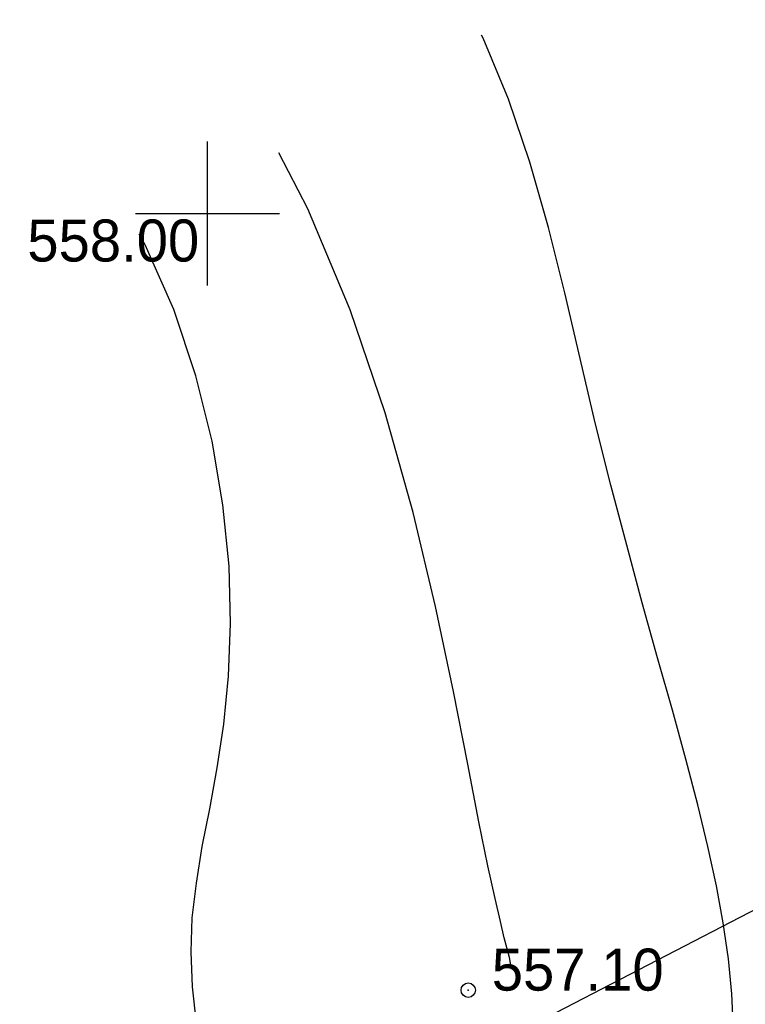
# Model space of a CAD drawing. Extents: x 0 to 361260, y 0 to 4201817.
# Tile 211 of 256: x 360046 to 360061, y 4200834 to 4200854. Entities that reach past the tile are written whole.
import ezdxf

# ---------------------------------------------------------------- set-up
doc = ezdxf.new("R2010")
doc.units = 0
doc.header["$LTSCALE"] = 0.5
doc.header["$MEASUREMENT"] = 0
doc.header["$PDMODE"] = 32
doc.header["$PDSIZE"] = 0.3
doc.linetypes.add('CONTI', pattern=[0])
for name, color, linetype in [('(004) Точки рельефа', 7, 'Continuous'), ('(014) Водопровод', 5, 'ИК_Водопровод -------в--------'), ('GORIZDEFAULT', 32, 'CONTI'), ('PI_TTDEFAULT', 5, 'CONTI'), ('SETKR', 2, 'CONTI')]:
    doc.layers.add(name, color=color, linetype=linetype)
doc.styles.add('D-431', font='txt')
doc.linetypes.add('ИК_Водопровод -------в--------', pattern='A,9,-0.6,["В",Standard,S=1.2,R=0,X=0,Y=-0.6],-1.2', length=10.8)

# ---------------------------------------------------------------- blocks, each defined once
blk = doc.blocks.new('BL_333')
at = {"color": 0}
for p, q in [((0, -1.5), (0, 1.5)), ((-1.5, 0), (1.5, 0))]:
    blk.add_line(p, q, dxfattribs=at)

msp = doc.modelspace()

# ---------------------------------------------------------------- linework, layer by layer
at = {"layer": '(014) Водопровод', "elevation": 1.817, "flags": 128}
msp.add_lwpolyline([(359950.099, 4200775.952), (359978.946, 4200791.494), (360008.619, 4200807.482), (360029.096, 4200818.514), (360041.267, 4200825.071), (360070.408, 4200840.167), (360102.974, 4200858.827), (360166.599, 4200896.426), (360296.363, 4200972.483), (360388.585, 4201019.441), (360467.432, 4201064.151), (360558.05, 4201111.93), (360748.177, 4201205.15), (360877.583, 4201278.731), (360897.819, 4201292.401)], dxfattribs=at)
at = {"layer": 'GORIZDEFAULT', "color": 32}
for points in [[(360060.95, 4200833, 556.5), (360060.92, 4200833.74, 556.5), (360060.85, 4200834.47, 556.5), (360060.74, 4200835.22, 556.5), (360060.6, 4200835.99, 556.5), (360060.42, 4200836.81, 556.5), (360060.21, 4200837.68, 556.5), (360059.96, 4200838.63, 556.5), (360059.68, 4200839.65, 556.5), (360059.37, 4200840.74, 556.5), (360059.05, 4200841.89, 556.5), (360058.73, 4200843.09, 556.5), (360058.4, 4200844.34, 556.5), (360058.07, 4200845.64, 556.5), (360057.76, 4200846.98, 556.5), (360057.44, 4200848.35, 556.5), (360057.1, 4200849.71, 556.5), (360056.71, 4200851.07, 556.5), (360056.27, 4200852.38, 556.5), (360055.74, 4200853.65, 556.5), (360055.704, 4200853.718, 556.5)], [(360056.33, 4200834.26, 557), (360056.29, 4200834.5, 557), (360056.24, 4200834.68, 557), (360056.18, 4200834.91, 557), (360056.1, 4200835.25, 557), (360055.99, 4200835.73, 557), (360055.84, 4200836.41, 557), (360055.65, 4200837.33, 557), (360055.42, 4200838.53, 557), (360055.12, 4200840.04, 557), (360054.75, 4200841.81, 557), (360054.28, 4200843.77, 557), (360053.7, 4200845.85, 557), (360052.97, 4200847.99, 557), (360052.09, 4200850.1, 557), (360051.487, 4200851.261, 557)], [(360049.77, 4200833.13, 557.5), (360049.69, 4200833.89, 557.5), (360049.66, 4200834.62, 557.5), (360049.68, 4200835.33, 557.5), (360049.77, 4200836.05, 557.5), (360049.89, 4200836.81, 557.5), (360050.05, 4200837.6, 557.5), (360050.2, 4200838.45, 557.5), (360050.34, 4200839.36, 557.5), (360050.44, 4200840.36, 557.5), (360050.48, 4200841.46, 557.5), (360050.45, 4200842.65, 557.5), (360050.32, 4200843.93, 557.5), (360050.1, 4200845.26, 557.5), (360049.76, 4200846.62, 557.5), (360049.3, 4200848, 557.5), (360048.7, 4200849.35, 557.5), (360048.579, 4200849.567, 557.5)]]:
    msp.add_polyline3d(points, dxfattribs=at)
at = {"layer": 'PI_TTDEFAULT', "color": 5}
msp.add_point((360055.43, 4200833.82, 557.1), dxfattribs=at)

# ---------------------------------------------------------------- block references
at = {"layer": 'SETKR', "color": 92}
msp.add_blockref('BL_333', (360050, 4200850), dxfattribs=at)

# ---------------------------------------------------------------- texts
at = {"layer": '(004) Точки рельефа', "style": 'D-431'}
for s, p in [('558.00', (360046.25, 4200849)), ('557.10', (360055.92, 4200833.81))]:
    msp.add_text(s, height=0.875, dxfattribs=at).set_placement(p)

doc.saveas('drawing.dxf')
